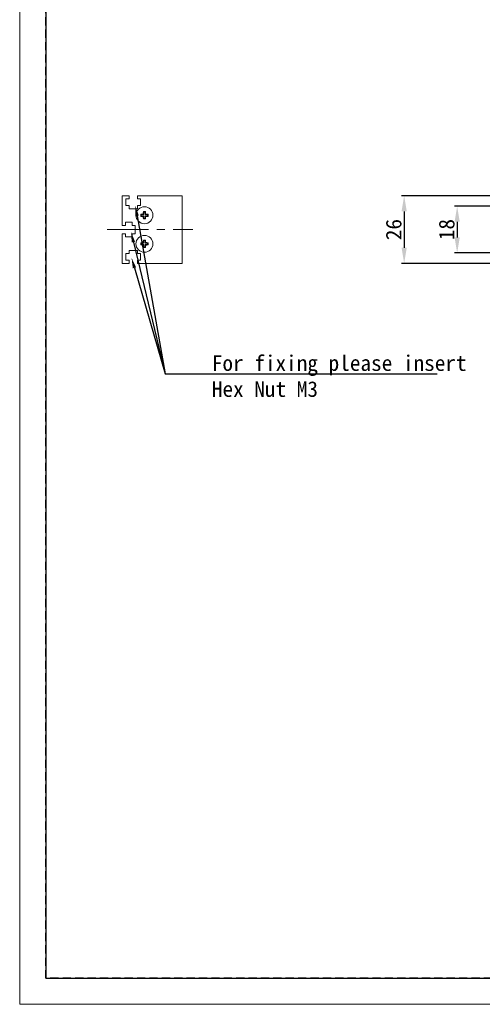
# Model space of a CAD drawing. Header units: millimetres. Extents: x -201 to 202, y 143 to 428.
# Tile 1 of 14: x -201 to -113, y 143 to 332. Entities that reach past the tile are written whole.
import ezdxf
from ezdxf import colors
from ezdxf.entities.mleader import LeaderData, LeaderLine
from ezdxf.math import Vec2, Vec3

# ---------------------------------------------------------------- set-up
doc = ezdxf.new("R2010")
doc.units = ezdxf.units.MM
doc.header["$LTSCALE"] = 0.25
doc.linetypes.add('CENTER', pattern=[50.8, 31.75, -6.35, 6.35, -6.35])
doc.linetypes.add('HIDDEN', pattern=[9.525, 6.35, -3.175])
for name, color, linetype, lineweight in [('CABLE', 7, 'Continuous', 20), ('CENTER', 1, 'CENTER', 9), ('DIMENSION', 6, 'Continuous', 9), ('MXB8146', 7, 'Continuous', 20), ('SIDE PLATE', 7, 'Continuous', 20)]:
    doc.layers.add(name, color=color, linetype=linetype, lineweight=lineweight)
doc.layers.add('EMPTY LINE', color=252, linetype='Continuous', lineweight=0, plot=False)
doc.layers.add('FORM', color=7, linetype='Continuous')
doc.styles.add('VS Standard', font='msgothic.ttc', dxfattribs={"height": 3})
doc.dimstyles.new('VS Standard x0.5', dxfattribs={"dimtxt": 3, "dimasz": 3, "dimexe": 0.5, "dimexo": 0.8, "dimgap": 0.5, "dimtad": 3, "dimlfac": 2, "dimrnd": 0.0001, "dimzin": 9, "dimdsep": 46, "dimtxsty": 'VS Standard', "dimcen": 0, "dimaunit": 1, "dimadec": 0, "dimazin": 2, "dimtfac": 1, "dimtmove": 0, "dimatfit": 3, "dimfxl": 1, "dimtolj": 1, "dimtzin": 0, "dimarcsym": 0})

# ---------------------------------------------------------------- blocks, each defined once
blk = doc.blocks.new('*D152')
at = {"layer": 'Defpoints', "color": 0}
for p in [(-105.35, 296.34), (-117.39, 287.34), (-105.35, 287.34)]:
    blk.add_point(p, dxfattribs=at)
at = {"layer": 'DIMENSION', "color": 0, "lineweight": -2}
for p, q in [((-106.15, 296.34), (-117.89, 296.34)), ((-117.39, 293.34), (-117.39, 290.34)), ((-106.15, 287.34), (-117.89, 287.34))]:
    blk.add_line(p, q, dxfattribs=at)
at = {"layer": 'DIMENSION', "color": 0}
for points in [[(-116.89, 293.34), (-117.89, 293.34), (-117.39, 296.34)], [(-117.89, 290.34), (-116.89, 290.34), (-117.39, 287.34)]]:
    blk.add_solid(points, dxfattribs=at)
at = {"layer": 'DIMENSION', "color": 0, "insert": (-119.39, 291.84), "char_height": 3, "attachment_point": 5, "rotation": 90, "style": 'VS Standard'}
blk.add_mtext('\\A1;18', dxfattribs=at)
blk = doc.blocks.new('*D153')
at = {"layer": 'Defpoints', "color": 0}
for p in [(-106.1, 298.34), (-127.58, 285.34), (-106.1, 285.34)]:
    blk.add_point(p, dxfattribs=at)
at = {"layer": 'DIMENSION', "color": 0, "lineweight": -2}
for p, q in [((-106.9, 298.34), (-128.08, 298.34)), ((-127.58, 295.34), (-127.58, 288.34)), ((-106.9, 285.34), (-128.08, 285.34))]:
    blk.add_line(p, q, dxfattribs=at)
at = {"layer": 'DIMENSION', "color": 0}
for points in [[(-127.08, 295.34), (-128.08, 295.34), (-127.58, 298.34)], [(-128.08, 288.34), (-127.08, 288.34), (-127.58, 285.34)]]:
    blk.add_solid(points, dxfattribs=at)
at = {"layer": 'DIMENSION', "color": 0, "insert": (-129.58, 291.84), "char_height": 3, "attachment_point": 5, "rotation": 90, "style": 'VS Standard'}
blk.add_mtext('\\A1;26', dxfattribs=at)

msp = doc.modelspace()

# ---------------------------------------------------------------- linework, layer by layer
at = {"layer": 'CABLE'}
msp.add_line((-179.2714, 292.5934), (-179.2714, 291.0934), dxfattribs=at)
at = {"layer": 'CENTER'}
msp.add_line((-184.6851, 291.8434), (-168.2424, 291.8434), dxfattribs=at)
at = {"layer": 'EMPTY LINE'}
for p, q in [((-201.5, 427.75), (-201.5, 142.75)), ((-201.5, 142.75), (201.5, 142.75))]:
    msp.add_line(p, q, dxfattribs=at)
at = {"layer": 'FORM', "linetype": 'HIDDEN'}
msp.add_lwpolyline([(-196.5, 422.75), (196.5, 422.75), (196.5, 147.75), (-196.5, 147.75)], close=True, dxfattribs=at)
at = {"layer": 'FORM'}
msp.add_lwpolyline([(-196.5, 422.75), (-196.5, 147.75), (-78.5, 147.75), (-78.5, 159.75), (16.5, 159.75), (16.5, 177.25), (196.5, 177.25), (196.5, 422.75), (-196.5, 422.75)], close=True, dxfattribs=at)
at = {"layer": 'MXB8146'}
for p, q in [((-178.1375, 294.7094), (-178.2296, 294.8015)), ((-178.1375, 294.4774), (-178.2296, 294.3853)), ((-178.1375, 294.7094), (-177.6375, 294.7094)), ((-178.1375, 294.4774), (-178.1375, 294.7094)), ((-177.6375, 294.4774), (-178.1375, 294.4774)), ((-177.6375, 294.7094), (-177.7628, 294.8348)), ((-177.6375, 294.4774), (-177.7628, 294.3521)), ((-177.6375, 295.2094), (-177.7296, 295.3015)), ((-177.6375, 293.9774), (-177.7296, 293.8853)), ((-177.6375, 294.7094), (-177.6375, 295.2094)), ((-177.6375, 295.2094), (-177.4054, 295.2094)), ((-177.6375, 293.9774), (-177.6375, 294.4774)), ((-177.4054, 293.9774), (-177.6375, 293.9774)), ((-177.4054, 295.2094), (-177.3133, 295.3015)), ((-177.4054, 295.2094), (-177.4054, 294.7094)), ((-177.4054, 294.7094), (-177.2801, 294.8348)), ((-177.4054, 294.7094), (-176.9054, 294.7094)), ((-177.4054, 294.4774), (-177.2801, 294.3521)), ((-177.4054, 294.4774), (-177.4054, 293.9774)), ((-176.9054, 294.4774), (-177.4054, 294.4774)), ((-177.4054, 293.9774), (-177.3133, 293.8853)), ((-176.9054, 294.7094), (-176.8133, 294.8015)), ((-176.9054, 294.7094), (-176.9054, 294.4774)), ((-176.9054, 294.4774), (-176.8133, 294.3853)), ((-178.1375, 289.2094), (-178.2296, 289.3015)), ((-178.1375, 288.9774), (-178.2296, 288.8853)), ((-178.1375, 289.2094), (-177.6375, 289.2094)), ((-178.1375, 288.9774), (-178.1375, 289.2094)), ((-177.6375, 288.9774), (-178.1375, 288.9774)), ((-177.6375, 289.2094), (-177.7628, 289.3348)), ((-177.6375, 288.9774), (-177.7628, 288.8521)), ((-177.6375, 289.7094), (-177.7296, 289.8015)), ((-177.6375, 288.4774), (-177.7296, 288.3853)), ((-177.6375, 289.2094), (-177.6375, 289.7094)), ((-177.6375, 289.7094), (-177.4054, 289.7094)), ((-177.6375, 288.4774), (-177.6375, 288.9774)), ((-177.4054, 288.4774), (-177.6375, 288.4774)), ((-177.4054, 289.7094), (-177.3133, 289.8015)), ((-177.4054, 289.7094), (-177.4054, 289.2094)), ((-177.4054, 289.2094), (-177.2801, 289.3348)), ((-177.4054, 289.2094), (-176.9054, 289.2094)), ((-177.4054, 288.9774), (-177.2801, 288.8521)), ((-177.4054, 288.9774), (-177.4054, 288.4774)), ((-176.9054, 288.9774), (-177.4054, 288.9774)), ((-177.4054, 288.4774), (-177.3133, 288.3853)), ((-176.9054, 289.2094), (-176.8133, 289.3015)), ((-176.9054, 289.2094), (-176.9054, 288.9774)), ((-176.9054, 288.9774), (-176.8133, 288.8853))]:
    msp.add_line(p, q, dxfattribs=at)
for centre in [(-177.5214, 294.5934), (-177.5214, 289.0934)]:
    msp.add_circle(centre, 1.625, dxfattribs=at)
for centre, radius, start, end in [((-171.2933, 294.5934), 6.9394, 178.281464, 181.718541), ((-177.5512, 288.5694), 6.269, 91.934485, 96.212269), ((-177.5512, 300.6175), 6.269, 263.787736, 268.065519), ((-171.4974, 294.6231), 6.269, 173.787736, 178.065519), ((-171.4974, 294.5637), 6.269, 181.934485, 186.212269), ((-177.5214, 288.3653), 6.9394, 88.281464, 91.718541), ((-177.5214, 300.8216), 6.9394, 268.281464, 271.718541), ((-183.5455, 294.6231), 6.269, 1.934485, 6.212269), ((-183.5455, 294.5637), 6.269, 353.787736, 358.065519), ((-177.4917, 288.5694), 6.269, 83.787736, 88.065519), ((-177.4917, 300.6175), 6.269, 271.934485, 276.212269), ((-183.7496, 294.5934), 6.9394, 358.281464, 1.718541), ((-171.2933, 289.0934), 6.9394, 178.281464, 181.718541), ((-177.5512, 283.0694), 6.269, 91.934485, 96.212269), ((-177.5512, 295.1175), 6.269, 263.787736, 268.065519), ((-171.4974, 289.1231), 6.269, 173.787736, 178.065519), ((-171.4974, 289.0637), 6.269, 181.934485, 186.212269), ((-177.5214, 282.8653), 6.9394, 88.281464, 91.718541), ((-177.5214, 295.3216), 6.9394, 268.281464, 271.718541), ((-183.5455, 289.1231), 6.269, 1.934485, 6.212269), ((-183.5455, 289.0637), 6.269, 353.787736, 358.065519), ((-177.4917, 283.0694), 6.269, 83.787736, 88.065519), ((-177.4917, 295.1175), 6.269, 271.934485, 276.212269), ((-183.7496, 289.0934), 6.9394, 358.281464, 1.718541)]:
    msp.add_arc(centre, radius, start, end, dxfattribs=at)
at = {"layer": 'SIDE PLATE'}
for p, q in [((-181.7714, 298.3434), (-180.4714, 298.3434)), ((-181.7714, 292.6434), (-181.7714, 298.3434)), ((-181.0964, 297.7434), (-181.0964, 296.4434)), ((-180.4714, 297.7434), (-181.0964, 297.7434)), ((-180.4714, 298.3434), (-180.4714, 297.7434)), ((-178.8714, 297.7434), (-178.8714, 298.3434)), ((-178.8714, 298.3434), (-170.2714, 298.3434)), ((-178.2464, 297.7434), (-178.8714, 297.7434)), ((-178.2464, 296.4434), (-178.2464, 297.7434)), ((-170.2714, 298.3434), (-170.2714, 285.3434)), ((-181.0964, 296.4434), (-180.4714, 296.4434)), ((-180.4714, 296.4434), (-180.4714, 295.8434)), ((-178.8714, 295.8434), (-180.4714, 295.8434)), ((-178.8714, 296.4434), (-178.2464, 296.4434)), ((-178.8714, 295.8434), (-178.8714, 296.4434)), ((-181.1714, 292.6434), (-181.7714, 292.6434)), ((-181.1714, 293.2684), (-181.1714, 292.6434)), ((-179.8714, 293.2684), (-181.1714, 293.2684)), ((-179.8714, 292.6434), (-179.8714, 293.2684)), ((-179.2714, 292.6434), (-179.8714, 292.6434)), ((-179.2714, 291.0434), (-179.2714, 292.6434)), ((-181.7714, 291.0434), (-181.1714, 291.0434)), ((-181.7714, 285.3434), (-181.7714, 291.0434)), ((-181.1714, 291.0434), (-181.1714, 290.4184)), ((-181.1714, 290.4184), (-179.8714, 290.4184)), ((-179.8714, 291.0434), (-179.2714, 291.0434)), ((-179.8714, 290.4184), (-179.8714, 291.0434)), ((-181.0964, 287.2434), (-181.0964, 285.9434)), ((-180.4714, 287.2434), (-181.0964, 287.2434)), ((-180.4714, 287.8434), (-180.4714, 287.2434)), ((-178.8714, 287.8434), (-180.4714, 287.8434)), ((-178.8714, 287.2434), (-178.8714, 287.8434)), ((-178.2464, 287.2434), (-178.8714, 287.2434)), ((-178.2464, 285.9434), (-178.2464, 287.2434)), ((-180.4714, 285.3434), (-181.7714, 285.3434)), ((-181.0964, 285.9434), (-180.4714, 285.9434)), ((-180.4714, 285.9434), (-180.4714, 285.3434)), ((-178.8714, 285.9434), (-178.2464, 285.9434)), ((-178.8714, 285.3434), (-178.8714, 285.9434)), ((-170.2714, 285.3434), (-178.8714, 285.3434))]:
    msp.add_line(p, q, dxfattribs=at)

# ---------------------------------------------------------------- dimensions: what is measured, and where the dimension line sits
at = {"layer": 'DIMENSION'}
for base, p1, p2, picture, middle in [((-127.576, 285.3434), (-106.0996, 298.3434), (-106.0996, 285.3434), '*D153', (-129.5765, 291.8434)), ((-117.3856, 287.3434), (-105.3496, 296.3434), (-105.3496, 287.3434), '*D152', (-119.3862, 291.8434))]:
    dim = msp.add_linear_dim(base=base, p1=p1, p2=p2, angle=90, dimstyle='VS Standard x0.5', dxfattribs=at)
    dim.commit()
    dim.dimension.update_dxf_attribs({"geometry": picture, "text_midpoint": middle})

# ---------------------------------------------------------------- leaders
ml = msp.add_multileader_mtext('Standard', dxfattribs=at)
ml.set_content('', style='VS Standard')
ml.set_leader_properties()
ml.build(insert=Vec2(0, 0))
ml.multileader.update_dxf_attribs({"text_left_attachment_type": 6, "text_right_attachment_type": 6, "dogleg_length": 1, "arrow_head_size": 2})
ctx = ml.context
ctx.base_point, ctx.char_height, ctx.arrow_head_size, ctx.landing_gap_size, ctx.plane_origin = Vec3(-170.7652, 273.8736), 3, 2, 1, Vec3(-236.9545, 188.3733)
ctx.left_attachment, ctx.right_attachment = 6, 6
notes = []
notes.append((ctx, [(0, (1, 1, 0), (-173.5576, 264.0475), (1, 0), 1, [(0, [(-179.2714, 296.4434)], 0, [])])]))
ctx.mtext.insert = Vec3(-171.5576, 267.6475)
ml = msp.add_multileader_mtext('Standard', dxfattribs=at)
ml.set_content('', style='VS Standard')
ml.set_leader_properties()
ml.build(insert=Vec2(0, 0))
ml.multileader.update_dxf_attribs({"text_left_attachment_type": 6, "text_right_attachment_type": 6, "dogleg_length": 1, "arrow_head_size": 2})
ctx = ml.context
ctx.base_point, ctx.char_height, ctx.arrow_head_size, ctx.landing_gap_size, ctx.plane_origin = Vec3(-170.7652, 273.8736), 3, 2, 1, Vec3(-220.9964, 177.2819)
ctx.left_attachment, ctx.right_attachment = 6, 6
notes.append((ctx, [(0, (1, 1, 0), (-173.5576, 264.0475), (1, 0), 1, [(0, [(-180.1016, 291.3734)], 0, [])])]))
ctx.mtext.insert = Vec3(-171.5576, 267.6475)
ml = msp.add_multileader_mtext('Standard', dxfattribs=at)
ml.set_content('For fixing please insert\\PHex Nut M3', style='VS Standard')
ml.set_leader_properties()
ml.build(insert=Vec2(0, 0))
ml.multileader.update_dxf_attribs({"text_left_attachment_type": 6, "text_right_attachment_type": 6, "dogleg_length": 1, "arrow_head_size": 2})
ctx = ml.context
ctx.base_point, ctx.char_height, ctx.arrow_head_size, ctx.landing_gap_size, ctx.plane_origin = Vec3(-165.5576, 264.0475), 3, 2, 1, Vec3(-224.7956, 115.7285)
ctx.left_attachment, ctx.right_attachment = 6, 6
notes.append((ctx, [(0, (1, 1, 0), (-173.5576, 264.0475), (1, 0), 8, [(0, [(-179.9911, 286.3931)], 0, [])])]))
ctx.mtext.insert = Vec3(-164.5576, 267.6475)
for ctx, leaders in notes:
    for number, flags, end, landing, length, lines in leaders:
        leader = LeaderData()
        leader.index, (leader.has_last_leader_line, leader.has_dogleg_vector, leader.attachment_direction) = number, flags
        leader.last_leader_point, leader.dogleg_vector, leader.dogleg_length = Vec3(end), Vec3(landing), length
        for number, points, colour, breaks in lines:
            line = LeaderLine()
            line.index, line.vertices, line.color, line.breaks = number, Vec3.list(points), colors.encode_raw_color(colour), breaks
            leader.lines.append(line)
        ctx.leaders.append(leader)

doc.saveas('drawing.dxf')
